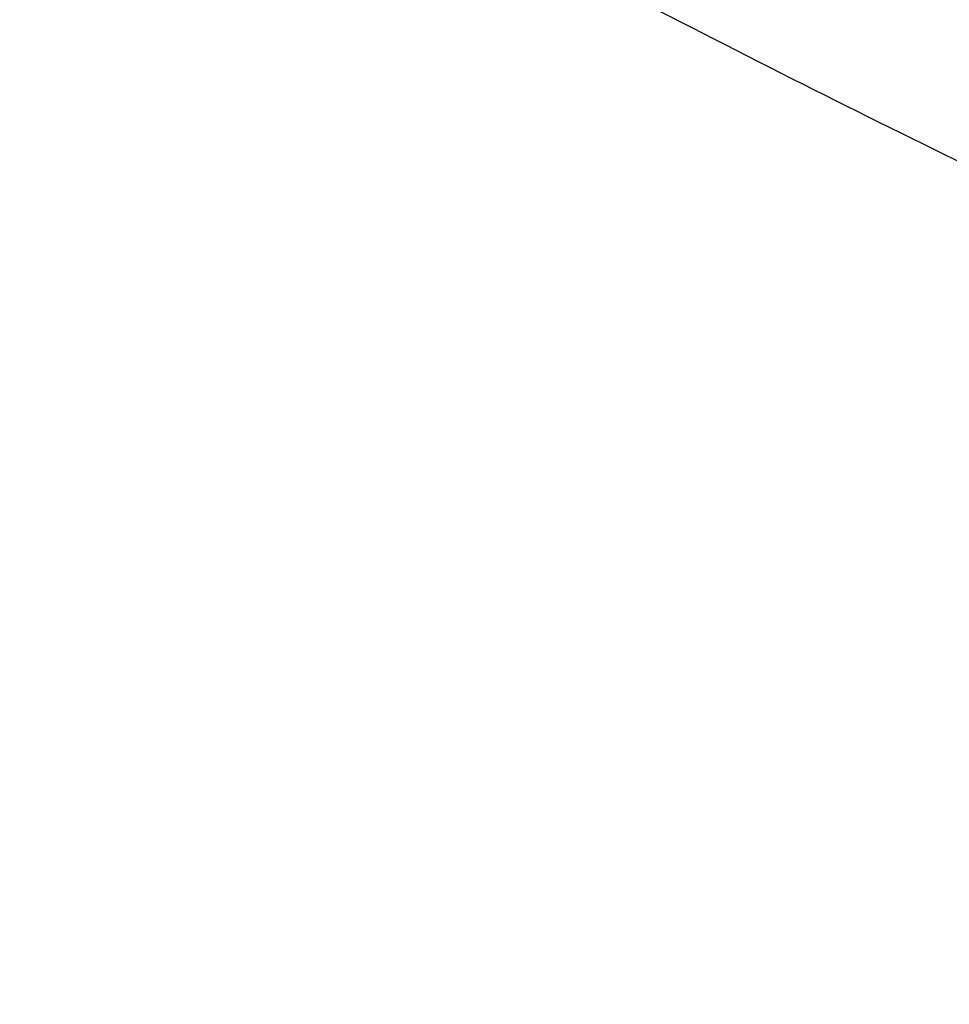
# Model space of a CAD drawing. Header units: millimetres. Extents: x 8 to 541, y 12 to 744.
# Tile 144 of 256: x 465.166 to 465.292, y 231.149 to 231.283. Entities that reach past the tile are written whole.
import ezdxf

# ---------------------------------------------------------------- set-up
doc = ezdxf.new("R2010")
doc.units = ezdxf.units.MM

msp = doc.modelspace()

# ---------------------------------------------------------------- linework, layer by layer
at = {"color": 7, "linetype": 'Continuous', "lineweight": 30}
for points, knots in [([(465.66525, 231.15294), (465.64845, 231.15344), (465.61385, 231.15446), (465.55914, 231.16455), (465.50521, 231.17857), (465.44381, 231.19837), (465.36767, 231.22826), (465.27467, 231.2716), (465.18427, 231.32003), (465.11968, 231.35719), (465.0879, 231.37702), (465.08298, 231.38009)], [0, 0, 0, 0, 0.119774, 0.246783, 0.338697, 0.430867, 0.580009, 0.724191, 0.869399, 0.979776, 1, 1, 1, 1]), ([(464.27074, 231.34258), (464.28596, 231.32683), (464.32233, 231.2892), (464.37874, 231.2291), (464.43995, 231.16258), (464.49978, 231.09596), (464.558, 231.02958), (464.61438, 230.96369), (464.66896, 230.89825), (464.72187, 230.83314), (464.77315, 230.76831), (464.82265, 230.70397), (464.87015, 230.64038), (464.91547, 230.5778), (464.95845, 230.51649), (464.99892, 230.45669), (465.03675, 230.39865), (465.07206, 230.34224), (465.10482, 230.28757), (465.13498, 230.23474), (465.1624, 230.18409), (465.18704, 230.13578), (465.20889, 230.08997), (465.22794, 230.04683), (465.24419, 230.00655), (465.2577, 229.96933), (465.26851, 229.93542), (465.27674, 229.9051), (465.28256, 229.87857), (465.28623, 229.85593), (465.28808, 229.8373), (465.2885, 229.82282), (465.28792, 229.8124), (465.2871, 229.8065), (465.2864, 229.80427), (465.28661, 229.80482), (465.28663, 229.80487)], [0, 0, 0, 0, 0.023335, 0.055748, 0.088198, 0.120583, 0.152825, 0.18485, 0.21664, 0.248554, 0.280597, 0.312708, 0.344831, 0.376895, 0.408844, 0.44062, 0.472166, 0.503432, 0.534891, 0.566143, 0.59722, 0.628102, 0.658765, 0.689185, 0.719331, 0.749172, 0.778644, 0.807546, 0.835863, 0.863678, 0.891006, 0.9179, 0.944474, 0.970938, 0.997537, 1, 1, 1, 1])]:
    msp.add_open_spline(points, degree=3, knots=knots, dxfattribs=at)
at = {"color": 252, "linetype": 'Continuous', "lineweight": 0}
msp.add_open_spline([(464.9153, 231.28249), (464.91895, 231.28007), (464.95898, 231.25346), (465.03141, 231.21038), (465.13126, 231.15448), (465.22472, 231.10881), (465.31197, 231.07229), (465.39225, 231.04539), (465.46506, 231.02819), (465.52951, 231.02135), (465.58566, 231.02446), (465.63198, 231.03845), (465.65967, 231.05253), (465.66974, 231.06395), (465.6703, 231.06459)], degree=3, knots=[0, 0, 0, 0, 0.00986, 0.108406, 0.206598, 0.304646, 0.403043, 0.501444, 0.599497, 0.697983, 0.796827, 0.895679, 0.994179, 1, 1, 1, 1], dxfattribs=at)

doc.saveas('drawing.dxf')
